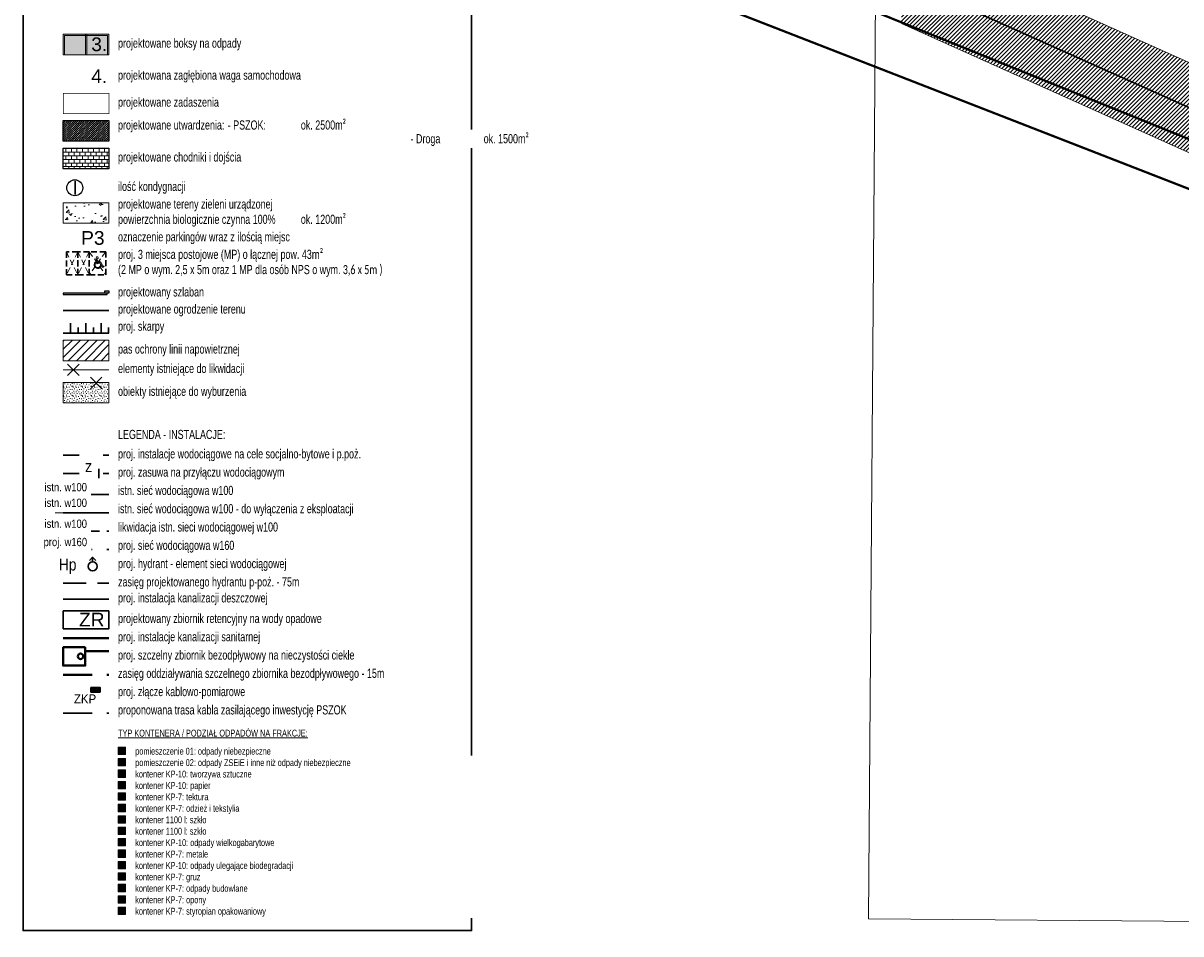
# Model space of a CAD drawing. Header units: millimetres. Extents: x -420 to 7389807, y 100 to 5530098.
# Tile 2 of 19: x 559 to 812, y 213 to 412. Entities that reach past the tile are written whole.
import ezdxf
from ezdxf.enums import TextEntityAlignment as Align
from ezdxf.lldxf.tags import DXFTag

# ---------------------------------------------------------------- set-up
doc = ezdxf.new("R2010")
doc.units = ezdxf.units.MM
for name, pattern in [('DASHED2', [9.525, 6.35, -3.175]), ('HIDDEN', [0.375, 0.25, -0.125]), ('HIDDEN2', [4.7625, 3.175, -1.5875])]:
    doc.linetypes.add(name, pattern=pattern)
doc.layers.add('_niewidoczna', color=121, linetype='Continuous', lineweight=30, plot=False)
for name, color, linetype, lineweight in [('_opisy', 7, 'Continuous', 0), ('_symbole', 7, 'Continuous', 13), ('A_OGODZENIE', 200, 'Continuous', 30), ('A_Z_budynek projektowany', 7, 'Continuous', 0), ('A_Z_drogi_cienkie', 7, 'Continuous', 20), ('A_Z_granice działek', 74, 'Continuous', 13), ('A_Z_hatch_kreskowanie', 252, 'Continuous', 9), ('A_Z_parkingi', 7, 'DASHED2', 30), ('A_Z_podkład mapa tiff', 7, 'Continuous', 15), ('A_Z_przerywana_obiekty nad', 7, 'HIDDEN', 30), ('A_Z_sieć_elektryczna', 10, 'Continuous', 30), ('A_Z_sieć_kan_sanit', 36, 'Continuous', 40), ('A_Z_sieć_wodna', 160, 'Continuous', 30), ('A_Z_wyburzenia', 7, 'Continuous', 15), ('A_Z_zieleń_trawa', 95, 'Continuous', 9), ('D_skarpy', 94, 'Continuous', 30), ('Do likwidacji', 1, 'likwidacja_line ----X----', 9)]:
    doc.layers.add(name, color=color, linetype=linetype, lineweight=lineweight)
doc.layers.add('A_opis', color=7, linetype='Continuous')
doc.layers.add('szlaban', color=31, linetype='Continuous')
doc.layers.add('A_Z_hatch_budynek 2', color=7, linetype='Continuous', lineweight=0, true_color=0xc5c9f6, transparency=0.7)
doc.layers.add('A_Z_sieć_elektryczna_strefa', color=7, linetype='Continuous', lineweight=5, true_color=0xff8484)
doc.layers.add('S kanalizacja deszczowa', color=7, linetype='ICAD_ISO03W100', lineweight=30, true_color=0xc18e00)
doc.styles.add('ARIAL_B', font='txt')
doc.styles.add('ARIAL_CE', font='arial.ttf')
doc.styles.add('ROMANS', font='romans.shx')
doc.styles.get("Standard").update_dxf_attribs({"font": 'arial.ttf', "width": 0.9})
tags = doc.linetypes.add('ICAD_ISO03W100', pattern=[30, 12, -18]).pattern_tags.tags
tags[6:7] = [DXFTag(74, 4), DXFTag(75, 0), DXFTag(340, '0'), DXFTag(46, 1.0), DXFTag(50, 0.0), DXFTag(44, 0.0), DXFTag(45, 0.0)]
tags[4:5] = [DXFTag(74, 4), DXFTag(75, 0), DXFTag(340, '0'), DXFTag(46, 1.0), DXFTag(50, 0.0), DXFTag(44, 0.0), DXFTag(45, 0.0)]
doc.linetypes.add('likwidacja_line ----X----', pattern='A,0,-2,["X",ROMANS,S=1.2,R=0,X=-1,Y=-0.6],-0.25', length=2.25)
doc.linetypes.add('OGRODZENIE1', pattern='A,0.25,-0.1,[133,ltypeshp.shx,S=0.1,R=0,X=-0.1,Y=0],-0.1,1', length=1.45)
picture_1 = doc.add_image_def('image1.tiff', size_in_pixel=(3306, 2337))

# ---------------------------------------------------------------- blocks, each defined once
blk = doc.blocks.new('MP NPS_symbol')
for points in [[(-0.31, 0.74), (-0.3, 0.52, 1.965793), (0.59, 0.12), (0.75, -0.27, -1.534023)], [(-0.25, 1.56), (-0.18, 0.25), (0.64, 0.25), (1, -0.6), (1.4, -0.4), (1.34, -0.25), (1.12, -0.36), (0.77, 0.45), (0.01, 0.45), (0, 0.6), (0.58, 0.6), (0.57, 0.8), (-0.01, 0.8), (-0.04, 1.35, 2.618034)]]:
    blk.add_lwpolyline(points, format="xyb", close=True)
blk = doc.blocks.new('hydrant')
for points in [[(-0.71, 1.29), (0, 2), (0.71, 1.29)], [(0, 1), (0, 2)]]:
    blk.add_lwpolyline(points)
blk.add_circle((0, 0), 1)
blk = doc.blocks.new('kd beton')
blk.add_lwpolyline([(11295, -30167), (11173, -30326), (10982, -30179), (11104, -30021)], close=True)
blk.add_circle((11194, -30216), 30)
blk = doc.blocks.new('numeracja kontenera')
at = {"layer": 'A_opis', "linetype": 'Continuous', "true_color": 0xffffff}
blk.add_hatch(color=7, dxfattribs=at).paths.add_polyline_path([(-0.63, 0.63), (2.62, 0.63), (2.62, -2.62), (-0.63, -2.62)])
at = {"layer": '_symbole'}
blk.add_lwpolyline([(-0.63, 0.63), (2.62, 0.63), (2.62, -2.62), (-0.63, -2.62)], close=True, dxfattribs=at)
at = {"color": 102, "ltscale": 0.02, "true_color": 0x19e52a, "style": 'ARIAL_CE'}
blk.add_attdef('A', text='', height=2.93, dxfattribs=at).set_placement((0.99, -0.99), align=Align.MIDDLE_CENTER)
blk = doc.blocks.new('wyburzenia')
at = {"color": 1, "ltscale": 2}
for points in [[(-1.27, 1.27), (1.27, -1.27)], [(1.27, 1.27), (-1.27, -1.27)]]:
    blk.add_lwpolyline(points, dxfattribs=at)

msp = doc.modelspace()

# ---------------------------------------------------------------- hatches: boundary and pattern name
at = {"layer": 'A_Z_budynek projektowany'}
h = msp.add_hatch(color=256, dxfattribs=at)
h.dxf.hatch_style = 1
h.paths.add_polyline_path([(572.25, 405.009), (572.55, 405.009), (572.55, 409.509), (572.25, 409.509)])
at = {"layer": 'A_Z_hatch_kreskowanie', "ltscale": 2}
h = msp.add_hatch(dxfattribs=at)
h.set_pattern_fill('ANSI31', color=256, scale=0.1, angle=358.33536)
h.set_pattern_definition([(403.3354, (567.4, 386.10353), (-0.21789, 0.230933), [])])
h.paths.add_polyline_path([(577.4, 390.604), (577.4, 386.104), (567.4, 386.104), (567.4, 390.604)])
at = {"layer": 'A_Z_sieć_elektryczna'}
h = msp.add_hatch(color=256, dxfattribs=at)
h.dxf.hatch_style = 1
h.paths.add_polyline_path([(573.461, 266.638), (575.461, 266.638), (575.461, 265.638), (573.461, 265.638)])
at = {"layer": 'A_Z_sieć_elektryczna_strefa', "transparency": 33554508}
h = msp.add_hatch(dxfattribs=at)
h.set_pattern_fill('ANSI31', color=256, scale=0.2)
h.set_pattern_definition([(45, (750.8044, 243.5267), (-0.4490128, 0.4490128), [])])
h.paths.add_polyline_path([(1158.878, 261.584), (1158.599, 243.527), (1154.296, 243.943), (1115.731, 257.46), (1093.541, 267.381), (897.726, 350.058), (813.483, 383.702), (750.804, 411.849), (751.091, 431.453), (820.511, 400.278), (904.565, 366.709), (1100.716, 283.891), (1122.393, 274.199), (1158.196, 261.65)])
at = {"layer": 'A_Z_wyburzenia'}
h = msp.add_hatch(dxfattribs=at)
h.set_pattern_fill('STIPPLE', color=256, scale=0.08)
h.set_pattern_definition([(0, (567.4813, 330.4942), (0, 2.032), [0, -2.032]), (0, (568.1315, 330.5348), (0, 2.032), [0, -2.032]), (0, (567.7658, 330.9819), (0, 2.032), [0, -2.032]), (0, (568.2128, 331.307), (0, 2.032), [0, -2.032]), (0, (567.6845, 331.4289), (0, 2.032), [0, -2.032]), (0, (567.847, 331.9166), (0, 2.032), [0, -2.032]), (0, (567.5626, 332.2823), (0, 2.032), [0, -2.032]), (0, (568.2128, 332.2417), (0, 2.032), [0, -2.032]), (0, (568.7005, 332.323), (0, 2.032), [0, -2.032]), (0, (568.9443, 331.8353), (0, 2.032), [0, -2.032]), (0, (569.3507, 331.7947), (0, 2.032), [0, -2.032]), (0, (569.3507, 331.0631), (0, 2.032), [0, -2.032]), (0, (568.985, 330.8193), (0, 2.032), [0, -2.032]), (0, (568.416, 330.9412), (0, 2.032), [0, -2.032]), (0, (568.7818, 331.307), (0, 2.032), [0, -2.032]), (0, (568.416, 331.6727), (0, 2.032), [0, -2.032]), (0, (569.2694, 330.5348), (0, 2.032), [0, -2.032])])
h.paths.add_polyline_path([(577.4, 333.358), (577.4, 328.858), (567.4, 328.858), (567.4, 333.358)])
at = {"layer": 'A_Z_zieleń_trawa'}
h = msp.add_hatch(dxfattribs=at)
h.set_pattern_fill('AR-CONC', color=256, scale=0.03, angle=358)
h.set_pattern_definition([(48, (567.9903, 368.979), (5.4455, -0.6686), [0.5715, -6.2865]), (353, (567.9903, 368.979), (-0.8566, 5.765), [0.4572, -5.0292]), (98.45, (568.444, 368.9233), (4.589, 5.0965), [0.4857, -5.3427]), (44.184, (568.0435, 370.502), (8.0834, -1.5443), [0.8572, -9.4297]), (94.64, (568.717, 370.373), (7.377, 7.17), [0.7286, -8.014]), (349.18, (568.0435, 370.502), (7.377, 7.17), [0.6858, -7.5438]), (19, (568.7917, 370.0947), (4.4386, -3.2248), [0.5715, -6.2865]), (324, (568.792, 370.0947), (2.0458, 5.4576), [0.4572, -5.0292]), (69.45, (569.1616, 369.826), (6.4844, 2.2327), [0.4857, -5.3427]), (35.5, (567.9903, 368.979), (0.18113, 2.53187), [0, -4.96824, 0, -5.1054, 0, -5.04825]), (5.5, (567.9903, 368.979), (2.10826, 2.9336), [0, -2.91084, 0, -4.85394, 0, -1.92405]), (325.5, (566.292, 369.0383), (4.05924, -0.31372), [0, -1.905, 0, -5.9436, 0, -7.8867]), (315.5, (565.5305, 369.065), (4.4678, 0.6072), [0, -2.4765, 0, -3.94716, 0, -5.6007])])
h.paths.add_polyline_path([(577.4, 372.65), (577.4, 368.15), (567.4, 368.15), (567.4, 372.65)])
at = {"layer": 'szlaban', "ltscale": 0.02}
h = msp.add_hatch(color=256, dxfattribs=at)
h.dxf.hatch_style = 1
h.paths.add_polyline_path([(577.4, 353.349), (577.4, 352.849), (576.5, 352.849), (576.5, 353.349)])
h.paths.add_polyline_path([(567.4, 352.849), (577.05, 352.849), (577.05, 352.589), (567.4, 352.589)])

# ---------------------------------------------------------------- linework, layer by layer
at = {"ltscale": 2}
msp.add_circle((569.943, 375.916), 1.751, dxfattribs=at)
at = {"layer": '_niewidoczna'}
msp.add_lwpolyline([(1159.467, 252.485), (1156.246, 252.797), (1119.062, 265.829), (1097.128, 275.636), (901.145, 358.383), (816.997, 391.99), (754.491, 420.06)], dxfattribs=at)
at = {"layer": 'A_opis'}
msp.add_lwpolyline([(577.4, 390.604), (577.4, 386.104), (567.4, 386.104), (567.4, 390.604)], close=True, dxfattribs=at)
at = {"layer": 'A_Z_budynek projektowany'}
for points in [[(577.1, 409.209), (577.1, 405.009), (567.7, 405.009), (567.7, 409.209)], [(572.25, 405.009), (572.55, 405.009), (572.55, 409.509), (572.25, 409.509)]]:
    msp.add_lwpolyline(points, close=True, dxfattribs=at)
at = {"layer": 'A_Z_drogi_cienkie'}
msp.add_lwpolyline([(577.4, 372.65), (577.4, 368.15), (567.4, 368.15), (567.4, 372.65)], close=True, dxfattribs=at)
at = {"layer": 'A_Z_granice działek', "linetype": 'ByBlock', "ltscale": 6, "const_width": 0.5}
msp.add_lwpolyline([(885.72, 357.324), (710.847, 428.328), (712.616, 415.027), (882.753, 348.796), (1046.79, 283.347), (1092.331, 265.181), (1130.172, 242.597), (1137.657, 242.166), (1203.116, 237.773), (1212.942, 237.501), (1208.611, 247.859), (1181.251, 250.234), (1156.329, 252.52), (1146.572, 255.555), (1124.499, 262.784), (1118.839, 264.711), (1098.575, 272.419), (1027.486, 300.742), (955.34, 329.714)], close=True, dxfattribs=at)
at = {"layer": 'A_Z_parkingi', "ltscale": 0.2}
for points in [[(570.6, 361.9), (568.1, 361.9), (568.1, 356.9), (570.6, 356.9)], [(573.1, 361.9), (570.6, 361.9), (570.6, 356.9), (573.1, 356.9)], [(576.7, 361.9), (573.1, 361.9), (573.1, 356.9), (576.7, 356.9)]]:
    msp.add_lwpolyline(points, close=True, dxfattribs=at)
at = {"layer": 'A_Z_parkingi', "lineweight": 13, "ltscale": 0.2}
for points in [[(568.1, 361.9), (570.6, 356.9)], [(570.6, 361.9), (568.1, 356.9)], [(570.6, 361.9), (573.1, 356.9)], [(573.1, 361.9), (570.6, 356.9)], [(573.1, 361.9), (576.7, 356.9)], [(576.7, 361.9), (573.1, 356.9)]]:
    msp.add_lwpolyline(points, dxfattribs=at)
at = {"layer": 'A_Z_przerywana_obiekty nad', "ltscale": 6, "const_width": 0.15}
msp.add_lwpolyline([(577.4, 396.604), (577.4, 392.104), (567.4, 392.104), (567.4, 396.604)], close=True, dxfattribs=at)
at = {"layer": 'A_Z_sieć_elektryczna'}
msp.add_lwpolyline([(573.461, 266.638), (575.461, 266.638), (575.461, 265.638), (573.461, 265.638)], close=True, dxfattribs=at)
at = {"layer": 'A_Z_sieć_elektryczna', "linetype": 'HIDDEN2', "ltscale": 2}
msp.add_lwpolyline([(567.4, 261), (577.4, 261)], dxfattribs=at)
at = {"layer": 'A_Z_sieć_elektryczna_strefa'}
for points in [[(751.091, 431.453), (820.511, 400.278), (904.565, 366.709), (1100.716, 283.891), (1122.393, 274.199), (1158.196, 261.65), (1158.878, 261.584)], [(1078.525, 273.721), (897.726, 350.058), (813.483, 383.702), (750.804, 411.849)], [(1158.599, 243.527), (1154.296, 243.943), (1115.731, 257.46), (1093.541, 267.381), (897.726, 350.058), (813.483, 383.702), (750.804, 411.849)]]:
    msp.add_lwpolyline(points, dxfattribs=at)
at = {"layer": 'A_Z_sieć_wodna', "color": 136, "true_color": 0x027587}
msp.add_lwpolyline([(567.4, 308.84), (577.4, 308.84)], dxfattribs=at)
at = {"layer": 'A_Z_wyburzenia', "ltscale": 2}
msp.add_lwpolyline([(567.4, 336.104), (577.4, 336.104)], dxfattribs=at)
msp.add_lwpolyline([(577.4, 333.358), (577.4, 328.858), (567.4, 328.858), (567.4, 333.358)], close=True, dxfattribs=at)
at = {"layer": 'D_skarpy', "linetype": 'Continuous'}
for p, q in [((568.989, 344.135), (568.989, 346.334)), ((570.661, 344.135), (570.661, 345.355)), ((572.332, 344.135), (572.332, 346.334)), ((574.004, 344.135), (574.004, 345.355)), ((575.676, 344.135), (575.676, 346.334)), ((567.4, 344.135), (577.4, 344.135))]:
    msp.add_line(p, q, dxfattribs=at)
at = {"layer": 'szlaban', "ltscale": 0.02}
for points in [[(577.05, 352.849), (567.4, 352.849), (567.4, 352.589), (577.05, 352.589)], [(577.4, 353.349), (577.4, 352.849), (576.5, 352.849), (576.5, 353.349), (577.4, 353.349)]]:
    msp.add_lwpolyline(points, close=True, dxfattribs=at)

# ---------------------------------------------------------------- block references
at = {"ltscale": 0.02}
ref = msp.add_blockref('numeracja kontenera', (579.715, 253.276), dxfattribs=dict(at, xscale=0.4999999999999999, yscale=0.4999999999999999, zscale=0.4999999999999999, rotation=359.9999979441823))
ref.add_attrib('A', '1', dxfattribs={"color": 102, "ltscale": 0.02, "true_color": 0x19e52a, "height": 0.9, "rotation": 360, "style": 'ARIAL_CE'}).set_placement((580.213, 252.777), align=Align.MIDDLE_CENTER)
ref = msp.add_blockref('numeracja kontenera', (579.715, 250.776), dxfattribs=dict(at, xscale=0.4999999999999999, yscale=0.4999999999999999, zscale=0.4999999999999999, rotation=359.9999979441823))
ref.add_attrib('A', '2', dxfattribs={"color": 102, "ltscale": 0.02, "true_color": 0x19e52a, "height": 0.9, "rotation": 360, "style": 'ARIAL_CE'}).set_placement((580.213, 250.277), align=Align.MIDDLE_CENTER)
ref = msp.add_blockref('numeracja kontenera', (579.715, 248.276), dxfattribs=dict(at, xscale=0.4999999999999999, yscale=0.4999999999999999, zscale=0.4999999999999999, rotation=359.9999979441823))
ref.add_attrib('A', '3', dxfattribs={"color": 102, "ltscale": 0.02, "true_color": 0x19e52a, "height": 0.9, "rotation": 360, "style": 'ARIAL_CE'}).set_placement((580.213, 247.777), align=Align.MIDDLE_CENTER)
ref = msp.add_blockref('numeracja kontenera', (579.715, 245.776), dxfattribs=dict(at, xscale=0.4999999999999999, yscale=0.4999999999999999, zscale=0.4999999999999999, rotation=359.9999979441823))
ref.add_attrib('A', '4', dxfattribs={"color": 102, "ltscale": 0.02, "true_color": 0x19e52a, "height": 0.9, "rotation": 360, "style": 'ARIAL_CE'}).set_placement((580.213, 245.277), align=Align.MIDDLE_CENTER)
ref = msp.add_blockref('numeracja kontenera', (579.715, 243.276), dxfattribs=dict(at, xscale=0.4999999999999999, yscale=0.4999999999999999, zscale=0.4999999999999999, rotation=359.9999979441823))
ref.add_attrib('A', '5', dxfattribs={"color": 102, "ltscale": 0.02, "true_color": 0x19e52a, "height": 0.9, "rotation": 360, "style": 'ARIAL_CE'}).set_placement((580.213, 242.777), align=Align.MIDDLE_CENTER)
ref = msp.add_blockref('numeracja kontenera', (579.715, 240.776), dxfattribs=dict(at, xscale=0.4999999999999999, yscale=0.4999999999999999, zscale=0.4999999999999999, rotation=359.9999979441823))
ref.add_attrib('A', '6', dxfattribs={"color": 102, "ltscale": 0.02, "true_color": 0x19e52a, "height": 0.9, "rotation": 360, "style": 'ARIAL_CE'}).set_placement((580.213, 240.277), align=Align.MIDDLE_CENTER)
ref = msp.add_blockref('numeracja kontenera', (579.715, 238.276), dxfattribs=dict(at, xscale=0.4999999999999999, yscale=0.4999999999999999, zscale=0.4999999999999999, rotation=359.9999979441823))
ref.add_attrib('A', '7', dxfattribs={"color": 102, "ltscale": 0.02, "true_color": 0x19e52a, "height": 0.9, "rotation": 360, "style": 'ARIAL_CE'}).set_placement((580.213, 237.777), align=Align.MIDDLE_CENTER)
ref = msp.add_blockref('numeracja kontenera', (579.715, 235.776), dxfattribs=dict(at, xscale=0.4999999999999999, yscale=0.4999999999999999, zscale=0.4999999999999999, rotation=359.9999979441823))
ref.add_attrib('A', '8', dxfattribs={"color": 102, "ltscale": 0.02, "true_color": 0x19e52a, "height": 0.9, "rotation": 360, "style": 'ARIAL_CE'}).set_placement((580.213, 235.277), align=Align.MIDDLE_CENTER)
ref = msp.add_blockref('numeracja kontenera', (579.715, 233.276), dxfattribs=dict(at, xscale=0.4999999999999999, yscale=0.4999999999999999, zscale=0.4999999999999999, rotation=359.9999979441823))
ref.add_attrib('A', '9', dxfattribs={"color": 102, "ltscale": 0.02, "true_color": 0x19e52a, "height": 0.9, "rotation": 360, "style": 'ARIAL_CE'}).set_placement((580.213, 232.777), align=Align.MIDDLE_CENTER)
ref = msp.add_blockref('numeracja kontenera', (579.715, 230.776), dxfattribs=dict(at, xscale=0.4999999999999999, yscale=0.4999999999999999, zscale=0.4999999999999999, rotation=359.9999979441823))
ref.add_attrib('A', '10', dxfattribs={"color": 102, "ltscale": 0.02, "true_color": 0x19e52a, "height": 0.9, "rotation": 360, "style": 'ARIAL_CE'}).set_placement((580.213, 230.277), align=Align.MIDDLE_CENTER)
ref = msp.add_blockref('numeracja kontenera', (579.715, 228.276), dxfattribs=dict(at, xscale=0.4999999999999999, yscale=0.4999999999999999, zscale=0.4999999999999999, rotation=359.9999979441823))
ref.add_attrib('A', '11', dxfattribs={"color": 102, "ltscale": 0.02, "true_color": 0x19e52a, "height": 0.9, "rotation": 360, "style": 'ARIAL_CE'}).set_placement((580.213, 227.777), align=Align.MIDDLE_CENTER)
ref = msp.add_blockref('numeracja kontenera', (579.715, 225.776), dxfattribs=dict(at, xscale=0.4999999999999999, yscale=0.4999999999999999, zscale=0.4999999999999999, rotation=359.9999979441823))
ref.add_attrib('A', '12', dxfattribs={"color": 102, "ltscale": 0.02, "true_color": 0x19e52a, "height": 0.9, "rotation": 360, "style": 'ARIAL_CE'}).set_placement((580.213, 225.277), align=Align.MIDDLE_CENTER)
ref = msp.add_blockref('numeracja kontenera', (579.715, 223.276), dxfattribs=dict(at, xscale=0.4999999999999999, yscale=0.4999999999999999, zscale=0.4999999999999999, rotation=359.9999979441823))
ref.add_attrib('A', '13', dxfattribs={"color": 102, "ltscale": 0.02, "true_color": 0x19e52a, "height": 0.9, "rotation": 360, "style": 'ARIAL_CE'}).set_placement((580.213, 222.777), align=Align.MIDDLE_CENTER)
ref = msp.add_blockref('numeracja kontenera', (579.715, 220.776), dxfattribs=dict(at, xscale=0.4999999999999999, yscale=0.4999999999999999, zscale=0.4999999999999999, rotation=359.9999979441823))
ref.add_attrib('A', '14', dxfattribs={"color": 102, "ltscale": 0.02, "true_color": 0x19e52a, "height": 0.9, "rotation": 360, "style": 'ARIAL_CE'}).set_placement((580.213, 220.277), align=Align.MIDDLE_CENTER)
ref = msp.add_blockref('numeracja kontenera', (579.715, 218.276), dxfattribs=dict(at, xscale=0.4999999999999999, yscale=0.4999999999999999, zscale=0.4999999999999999, rotation=359.9999979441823))
ref.add_attrib('A', '15', dxfattribs={"color": 102, "ltscale": 0.02, "true_color": 0x19e52a, "height": 0.9, "rotation": 360, "style": 'ARIAL_CE'}).set_placement((580.213, 217.777), align=Align.MIDDLE_CENTER)
at = {"layer": '_symbole', "color": 1, "lineweight": 30, "rotation": 2.733439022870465}
msp.add_blockref('MP NPS_symbol', (574.963, 359.062), dxfattribs=at)
at = {"layer": 'A_Z_sieć_kan_sanit', "xscale": 0.02000000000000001, "yscale": 0.02000000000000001, "zscale": 0.02000000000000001, "rotation": 37.58733860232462}
msp.add_blockref('kd beton', (25.176, 615.746), dxfattribs=at)
at = {"layer": 'A_Z_sieć_wodna', "linetype": 'Continuous'}
msp.add_blockref('hydrant', (573.838, 293.114), dxfattribs=at)
at = {"layer": 'A_Z_wyburzenia', "color": 2}
for p in [(569.606, 336.104), (574.61, 333.254)]:
    msp.add_blockref('wyburzenia', p, dxfattribs=at)

# ---------------------------------------------------------------- texts
at = {"layer": '_opisy'}
for s, p in [('3.', (575.285, 407.312)), ('4.', (575.285, 400.312)), ('I', (570.015, 375.922)), ('P3', (573.888, 364.952)), ('ZR', (573.65, 281.481))]:
    msp.add_text(s, height=3, dxfattribs=at).set_placement(p, align=Align.MIDDLE_CENTER)
at = {"layer": '_opisy', "width": 0.9}
msp.add_text('ZKP', height=2, rotation=359.63933, dxfattribs=at).set_placement((572.179, 264.135), align=Align.MIDDLE_CENTER)
at = {"layer": '_opisy', "char_height": 2, "attachment_point": 4, "bg_fill": 2}
for s, insert in [('{\\fArial|b0|i0|c0|p34;\\W0.7;projektowane boksy na odpady}', (579.4, 407.259)), ('{\\fArial|b0|i0|c0|p34;\\W0.7;proj. instalacje wodociągowe na cele socjalno-bytowe i p.poż.}', (579.4, 317.429)), ('\\pxsm0.9;{\\fArial|b0|i0|c0|p34;\\W0.7;zasięg projektowanego hydrantu p-poż. - 75m}', (579.4, 289.429)), ('{\\fArial|b0|i0|c0|p34;\\W0.7;projektowany zbiornik retencyjny na wody opadowe}', (579.4, 281.429))]:
    msp.add_mtext(s, dxfattribs=dict(at, insert=insert))
at = {"layer": '_opisy', "attachment_point": 1}
for s, insert, char_height, width in [('{\\W0.7;LEGENDA - INSTALACJE:}', (579.4, 322.974), 2, 25.78756), ('{\\L\\W0.7;TYP KONTENERA / PODZIAŁ ODPADÓW NA FRAKCJE:}', (579.4, 257.395), 1.5, 59.71706)]:
    msp.add_mtext(s, dxfattribs=dict(at, insert=insert, char_height=char_height, width=width))

# ---------------------------------------------------------------- pictures from other files: only their frames are drawn
at = {"layer": 'A_Z_podkład mapa tiff'}
image = msp.add_image(picture_1, insert=(743.588, 215.996), size_in_units=(419.806, 296.759), rotation=-0.44367, dxfattribs=dict(at, fade=20))
image.dxf.flags = 7

# ---------------------------------------------------------------- next in the draw order: hatches: boundary and pattern name
at = {"layer": 'A_Z_budynek projektowany'}
h = msp.add_hatch(color=256, dxfattribs=at)
h.dxf.hatch_style = 1
h.paths.add_polyline_path([(577.4, 405.009), (577.1, 405.009), (577.1, 409.209), (567.7, 409.209), (567.7, 405.009), (567.4, 405.009), (567.4, 409.509), (577.4, 409.509)])
at = {"layer": 'A_Z_hatch_budynek 2'}
h = msp.add_hatch(color=256, dxfattribs=at)
h.dxf.hatch_style = 1
h.paths.add_polyline_path([(577.4, 409.509), (577.4, 405.009), (567.4, 405.009), (567.4, 409.509)])

# ---------------------------------------------------------------- next in the draw order: linework, layer by layer
at = {"layer": 'A_Z_budynek projektowany'}
msp.add_lwpolyline([(577.4, 409.509), (577.4, 405.009), (567.4, 405.009), (567.4, 409.509)], close=True, dxfattribs=at)
at = {"layer": 'A_Z_sieć_wodna', "linetype": 'Continuous'}
msp.add_lwpolyline([(567.4, 317.429), (577.4, 317.429)], dxfattribs=at)
at = {"layer": 'A_Z_sieć_wodna', "linetype": 'HIDDEN', "ltscale": 20}
msp.add_lwpolyline([(567.4, 289.429), (577.4, 289.429)], dxfattribs=at)
at = {"layer": 'S kanalizacja deszczowa', "linetype": 'Continuous', "ltscale": 0.1}
msp.add_lwpolyline([(577.4, 283.379), (577.4, 279.479), (567.4, 279.479), (567.4, 283.379)], close=True, dxfattribs=at)

# ---------------------------------------------------------------- next in the draw order: texts
at = {"layer": '_opisy', "char_height": 2, "attachment_point": 4, "bg_fill": 2}
for s, insert in [('{\\fArial|b0|i0|c0|p34;\\W0.7;projektowane zadaszenia}', (579.4, 394.354)), ('{\\fArial|b0|i0|c0|p34;\\W0.7;projektowane tereny zieleni urządzonej\\Ppowierzchnia biologicznie czynna 100%^Iok. 1200m\\fCalibri|b0|i0|c0|p34;²}', (579.4, 370.4)), ('{\\fArial|b0|i0|c0|p34;\\W0.7;proj. zasuwa na przyłączu wodociągowym}', (579.4, 313.429)), ('{\\fArial|b0|i0|c0|p34;\\W0.7;proj. hydrant - element sieci wodociągowej}', (579.4, 293.429))]:
    msp.add_mtext(s, dxfattribs=dict(at, insert=insert))
at = {"layer": 'A_Z_sieć_wodna', "linetype": 'Continuous', "insert": (568.39, 294.822), "char_height": 2.6, "attachment_point": 2, "style": 'ARIAL_B', "bg_fill": 2}
msp.add_mtext('\\pxql;{\\fArial Narrow|b0|i0|c238|p34;Hp}', dxfattribs=at)

# ---------------------------------------------------------------- next in the draw order: linework, layer by layer
at = {"layer": 'A_Z_sieć_wodna', "linetype": 'Continuous'}
msp.add_lwpolyline([(567.4, 313.429), (577.4, 313.429)], dxfattribs=at)

# ---------------------------------------------------------------- next in the draw order: texts
at = {"layer": '_opisy', "char_height": 2, "attachment_point": 4, "bg_fill": 2}
for s, insert in [('{\\fArial|b0|i0|c0|p34;\\W0.7;ilość kondygnacji}', (579.4, 375.925)), ('{\\fArial|b0|i0|c0|p34;\\W0.7;oznaczenie parkingów wraz z ilością miejsc}', (579.4, 364.9)), ('{\\fArial|b0|i0|c0|p34;\\W0.7;proj. instalacje kanalizacji sanitarnej}', (579.4, 277.429))]:
    msp.add_mtext(s, dxfattribs=dict(at, insert=insert))

# ---------------------------------------------------------------- next in the draw order: linework, layer by layer
at = {"layer": 'A_Z_sieć_kan_sanit'}
msp.add_lwpolyline([(567.4, 277.429), (577.4, 277.429)], dxfattribs=at)

# ---------------------------------------------------------------- next in the draw order: texts
at = {"layer": '_opisy', "insert": (579.4, 359.4), "char_height": 2, "attachment_point": 4, "bg_fill": 2}
msp.add_mtext('{\\fArial|b0|i0|c0|p34;\\W0.7;proj. 3 miejsca postojowe (MP) o łącznej pow. 43\\fCalibri|b0|i0|c0|p34;m²\\P\\fArial|b0|i0|c0|p34;(2 MP o wym. 2,5 x 5m oraz 1 MP dla osób NPS o wym.\\fCalibri|b0|i0|c0|p34; 3,6 x 5m )^I}', dxfattribs=at)
at = {"layer": 'A_Z_sieć_wodna', "linetype": 'Continuous', "insert": (573.522, 316.327), "char_height": 2.6, "attachment_point": 2, "style": 'ARIAL_B', "bg_fill": 2}
msp.add_mtext('\\pxql;{\\fArial Narrow|b0|i0|c238|p34;z}', dxfattribs=at)

# ---------------------------------------------------------------- next in the draw order: linework, layer by layer
at = {"layer": 'A_Z_sieć_wodna', "linetype": 'ByBlock', "ltscale": 0.01}
msp.add_lwpolyline([(575.168, 312.429), (575.168, 314.429)], dxfattribs=at)

# ---------------------------------------------------------------- next in the draw order: texts
at = {"layer": '_opisy', "insert": (579.4, 352.849), "char_height": 2, "attachment_point": 4, "bg_fill": 2}
msp.add_mtext('{\\fArial|b0|i0|c0|p34;\\W0.7;projektowany szlaban}', dxfattribs=at)

# ---------------------------------------------------------------- next in the draw order: texts
at = {"layer": '_opisy', "insert": (579.4, 349.099), "char_height": 2, "attachment_point": 4, "bg_fill": 2}
msp.add_mtext('{\\W0.7;projektowane ogrodzenie terenu}', dxfattribs=at)

# ---------------------------------------------------------------- next in the draw order: linework, layer by layer
at = {"layer": '_niewidoczna'}
msp.add_lwpolyline([(558.638, 489.231), (656.759, 489.231), (656.759, 213.458), (558.638, 213.458)], close=True, dxfattribs=at)
at = {"layer": 'A_OGODZENIE', "linetype": 'OGRODZENIE1', "ltscale": 6}
msp.add_lwpolyline([(567.4, 349.099), (577.4, 349.099)], dxfattribs=at)

# ---------------------------------------------------------------- next in the draw order: texts
at = {"layer": '_opisy', "char_height": 2, "attachment_point": 4, "bg_fill": 2}
for s, insert in [('{\\fArial|b0|i0|c0|p34;\\W0.7;projektowana zagłębiona waga samochodowa }', (579.4, 400.259)), ('{\\fArial|b0|i0|c0|p34;\\W0.7;projektowane utwardzenia: ^I- PSZOK:^Iok. 2500m\\fCalibri|b0|i0|c0|p34;²}', (579.4, 389.354)), ('\\pxsm0.9;{\\W0.7;proj. skarpy}', (579.4, 345.349)), ('{\\fArial|b0|i0|c0|p34;\\W0.7;proj. sieć wodociągowa w160}', (579.4, 297.429)), ('{\\fArial|b0|i0|c0|p34;\\W0.7;proj. instalacja kanalizacji deszczowej}', (579.4, 285.929)), ('{\\fArial|b0|i0|c0|p34;\\W0.7;proj. szczelny zbiornik \\fArial|b0|i0|c0|p34;bezodpływowy \\fArial|b0|i0|c0|p34;na nieczystości ciekłe}', (579.4, 273.429))]:
    msp.add_mtext(s, dxfattribs=dict(at, insert=insert))
at = {"layer": '_opisy', "char_height": 1.5, "width": 77.11202, "attachment_point": 1, "bg_fill": 2}
for s, insert in [('{\\fArial|b0|i0|c0|p34;\\W0.7;pomieszczenie 02: odpady ZSEiE i inne niż odpady niebezpieczne}', (583.159, 250.941)), ('{\\fArial|b0|i0|c0|p34;\\W0.7;kontener 1100 l: szkło}', (583.159, 238.441)), ('{\\fArial|b0|i0|c0|p34;\\W0.7;kontener KP-7: metale}', (583.159, 230.941)), ('{\\fArial|b0|i0|c0|p34;\\W0.7;kontener KP-7: \\fArial|b0|i0|c0|p34;opony}', (583.159, 220.941))]:
    msp.add_mtext(s, dxfattribs=dict(at, insert=insert))
at = {"layer": 'A_Z_sieć_wodna', "color": 136, "ltscale": 0.5, "true_color": 0x027587, "insert": (567.958, 311.349), "char_height": 1.8, "attachment_point": 2, "style": 'ARIAL_B', "bg_fill": 2}
msp.add_mtext('\\pxql;{\\fArial Narrow|b0|i0|c238|p34;istn. w100}', dxfattribs=at)

# ---------------------------------------------------------------- next in the draw order: linework, layer by layer
at = {"layer": 'A_Z_sieć_kan_sanit', "flags": 128}
msp.add_lwpolyline([(577.4, 274.588), (572.2, 274.588)], dxfattribs=at)
at = {"layer": 'A_Z_sieć_wodna', "linetype": 'DASHED2'}
msp.add_lwpolyline([(567.4, 296.84), (577.4, 296.84)], dxfattribs=at)
at = {"layer": 'D_skarpy', "linetype": 'Continuous'}
msp.add_line((577.348, 344.135), (577.348, 345.355), dxfattribs=at)
at = {"layer": 'S kanalizacja deszczowa', "linetype": 'Continuous', "ltscale": 0.1}
msp.add_lwpolyline([(567.4, 285.929), (577.4, 285.929)], dxfattribs=at)

# ---------------------------------------------------------------- next in the draw order: texts
at = {"layer": '_opisy', "char_height": 2, "attachment_point": 4, "bg_fill": 2}
for s, insert in [('{\\fArial|b0|i0|c0|p34;\\W0.7;^I^I^I^I^I  ^I^I^I- Droga^I^Iok. 1500m\\fCalibri|b0|i0|c0|p34;²}', (579.4, 386.354)), ('{\\fArial|b0|i0|c0|p34;\\W0.7;pas ochrony linii napowietrznej}', (579.4, 340.354)), ('{\\fArial|b0|i0|c0|p34;\\W0.7;likwidacja istn. sieci wodociągowej w100}', (579.4, 301.429)), ('{\\fArial|b0|i0|c0|p34;\\W0.7;zasięg oddziaływania szczelnego zbiornika bezodpływowego - 15m}', (579.4, 269.429))]:
    msp.add_mtext(s, dxfattribs=dict(at, insert=insert))
at = {"layer": '_opisy', "insert": (583.159, 253.441), "char_height": 1.5, "width": 77.11202, "attachment_point": 1}
msp.add_mtext('{\\fArial|b0|i0|c0|p34;\\W0.7;pomieszczenie 01: odpady niebezpieczne}', dxfattribs=at)
at = {"layer": '_opisy', "char_height": 1.5, "width": 77.11202, "attachment_point": 1, "bg_fill": 2}
for s, insert in [('{\\fArial|b0|i0|c0|p34;\\W0.7;kontener KP-10: tworzywa sztuczne}', (583.159, 248.441)), ('{\\fArial|b0|i0|c0|p34;\\W0.7;kontener KP-10: odpady wielkogabarytowe}', (583.159, 233.441)), ('{\\fArial|b0|i0|c0|p34;\\W0.7;kontener KP-10: odpady ulegające biodegradacji}', (583.159, 228.441)), ('{\\fArial|b0|i0|c0|p34;\\W0.7;kontener KP-7: styropian opakowaniowy}', (583.159, 218.441))]:
    msp.add_mtext(s, dxfattribs=dict(at, insert=insert))

# ---------------------------------------------------------------- next in the draw order: hatches: boundary and pattern name
at = {"layer": 'A_Z_hatch_kreskowanie'}
h = msp.add_hatch(dxfattribs=at)
h.set_pattern_fill('APPIANRN', color=256, scale=0.005)
h.set_pattern_definition([(0, (567.4, 386.1035), (0, 0.79375), []), (90, (567.4, 386.10353), (-0.60325, 0.79375), [0.79375, -0.79375])])
h.paths.add_polyline_path([(577.4, 384.604), (577.4, 380.104), (567.4, 380.104), (567.4, 384.604)])
at = {"layer": 'A_Z_sieć_elektryczna_strefa', "transparency": 33554508}
h = msp.add_hatch(dxfattribs=at)
h.set_pattern_fill('ANSI31', color=256, scale=0.4)
h.set_pattern_definition([(45, (567.4, 380.1035), (-0.898026, 0.898026), [])])
h.paths.add_polyline_path([(577.4, 342.604), (577.4, 338.104), (567.4, 338.104), (567.4, 342.604)])

# ---------------------------------------------------------------- next in the draw order: linework, layer by layer
at = {"layer": 'A_opis'}
msp.add_lwpolyline([(577.4, 384.604), (577.4, 380.104), (567.4, 380.104), (567.4, 384.604)], close=True, dxfattribs=at)
at = {"layer": 'A_Z_sieć_elektryczna_strefa'}
msp.add_lwpolyline([(577.4, 342.604), (577.4, 338.104), (567.4, 338.104), (567.4, 342.604)], close=True, dxfattribs=at)
at = {"layer": 'A_Z_sieć_kan_sanit', "linetype": 'HIDDEN2', "ltscale": 2, "flags": 128}
msp.add_lwpolyline([(567.4, 269.429), (577.4, 269.429)], dxfattribs=at)
at = {"layer": 'A_Z_sieć_wodna', "color": 136, "linetype": 'HIDDEN2', "true_color": 0x027587}
msp.add_lwpolyline([(567.4, 300.84), (577.4, 300.84)], dxfattribs=at)

# ---------------------------------------------------------------- next in the draw order: texts
at = {"layer": '_opisy', "char_height": 2, "attachment_point": 4, "bg_fill": 2}
for s, insert in [('{\\fArial|b0|i0|c0|p34;\\W0.7;istn. sieć wodociągowa w100 - do wyłączenia z eksploatacji}', (579.4, 305.429)), ('{\\fArial|b0|i0|c0|p34;\\W0.7;proj. złącze kablowo-pomiarowe}', (579.4, 265.429))]:
    msp.add_mtext(s, dxfattribs=dict(at, insert=insert))
at = {"layer": '_opisy', "char_height": 1.5, "width": 77.11202, "attachment_point": 1, "bg_fill": 2}
for s, insert in [('{\\fArial|b0|i0|c0|p34;\\W0.7;kontener KP-10: papier}', (583.159, 245.941)), ('{\\fArial|b0|i0|c0|p34;\\W0.7;kontener 1100 l: szkło}', (583.159, 235.941)), ('{\\fArial|b0|i0|c0|p34;\\W0.7;kontener KP-7: gruz}', (583.159, 225.941))]:
    msp.add_mtext(s, dxfattribs=dict(at, insert=insert))

# ---------------------------------------------------------------- next in the draw order: texts
at = {"layer": '_opisy', "char_height": 2, "attachment_point": 4, "bg_fill": 2}
for s, insert in [('{\\fArial|b0|i0|c0|p34;\\W0.7;projektowane chodniki i dojścia }', (579.4, 382.354)), ('{\\fArial|b0|i0|c0|p34;\\W0.7;elementy istniejące do likwidacji}', (579.4, 336.104)), ('{\\fArial|b0|i0|c0|p34;\\W0.7;istn. sieć wodociągowa w100}', (579.4, 309.429)), ('{\\fArial|b0|i0|c0|p34;\\W0.7;proponowana trasa kabla zasilającego inwestycję PSZOK}', (579.4, 261.429))]:
    msp.add_mtext(s, dxfattribs=dict(at, insert=insert))
at = {"layer": '_opisy', "char_height": 1.5, "width": 77.11202, "attachment_point": 1, "bg_fill": 2}
for s, insert in [('{\\fArial|b0|i0|c0|p34;\\W0.7;kontener KP-7: tektura}', (583.159, 243.441)), ('{\\fArial|b0|i0|c0|p34;\\W0.7;kontener KP-7: odpady budowlane}', (583.159, 223.441))]:
    msp.add_mtext(s, dxfattribs=dict(at, insert=insert))
at = {"layer": 'A_Z_sieć_wodna', "linetype": 'Continuous', "insert": (567.869, 299.349), "char_height": 1.8, "attachment_point": 2, "style": 'ARIAL_B', "bg_fill": 2}
msp.add_mtext('\\pxql;{\\fArial Narrow|b0|i0|c238|p34;proj. w160}', dxfattribs=at)

# ---------------------------------------------------------------- next in the draw order: texts
at = {"layer": '_opisy', "insert": (579.4, 331.108), "char_height": 2, "attachment_point": 4, "bg_fill": 2}
msp.add_mtext('{\\fArial|b0|i0|c0|p34;\\W0.7;obiekty istniejące do \\fArial|b0|i0|c0|p34;wyburzenia }', dxfattribs=at)
at = {"layer": '_opisy', "insert": (583.159, 240.941), "char_height": 1.5, "width": 77.11202, "attachment_point": 1, "bg_fill": 2}
msp.add_mtext('{\\fArial|b0|i0|c0|p34;\\W0.7;kontener KP-7: odzież i tekstylia}', dxfattribs=at)
at = {"layer": 'A_Z_sieć_wodna', "color": 136, "ltscale": 0.5, "true_color": 0x027587, "insert": (567.958, 303.349), "char_height": 1.8, "attachment_point": 2, "style": 'ARIAL_B', "bg_fill": 2}
msp.add_mtext('\\pxql;{\\fArial Narrow|b0|i0|c238|p34;istn. w100}', dxfattribs=at)

# ---------------------------------------------------------------- next in the draw order: linework, layer by layer
at = {"layer": 'A_Z_sieć_wodna', "color": 136, "true_color": 0x027587}
msp.add_lwpolyline([(567.4, 304.84), (577.4, 304.84)], dxfattribs=at)

# ---------------------------------------------------------------- next in the draw order: texts
at = {"layer": 'A_Z_sieć_wodna', "color": 136, "ltscale": 0.5, "true_color": 0x027587, "insert": (567.958, 307.933), "char_height": 1.8, "attachment_point": 2, "style": 'ARIAL_B', "bg_fill": 2}
msp.add_mtext('\\pxql;{\\fArial Narrow|b0|i0|c238|p34;istn. w100}', dxfattribs=at)

# ---------------------------------------------------------------- next in the draw order: linework, layer by layer
at = {"layer": 'Do likwidacji', "ltscale": 2}
msp.add_lwpolyline([(565.607, 304.84), (577.4, 304.84)], dxfattribs=at)

doc.saveas('drawing.dxf')
